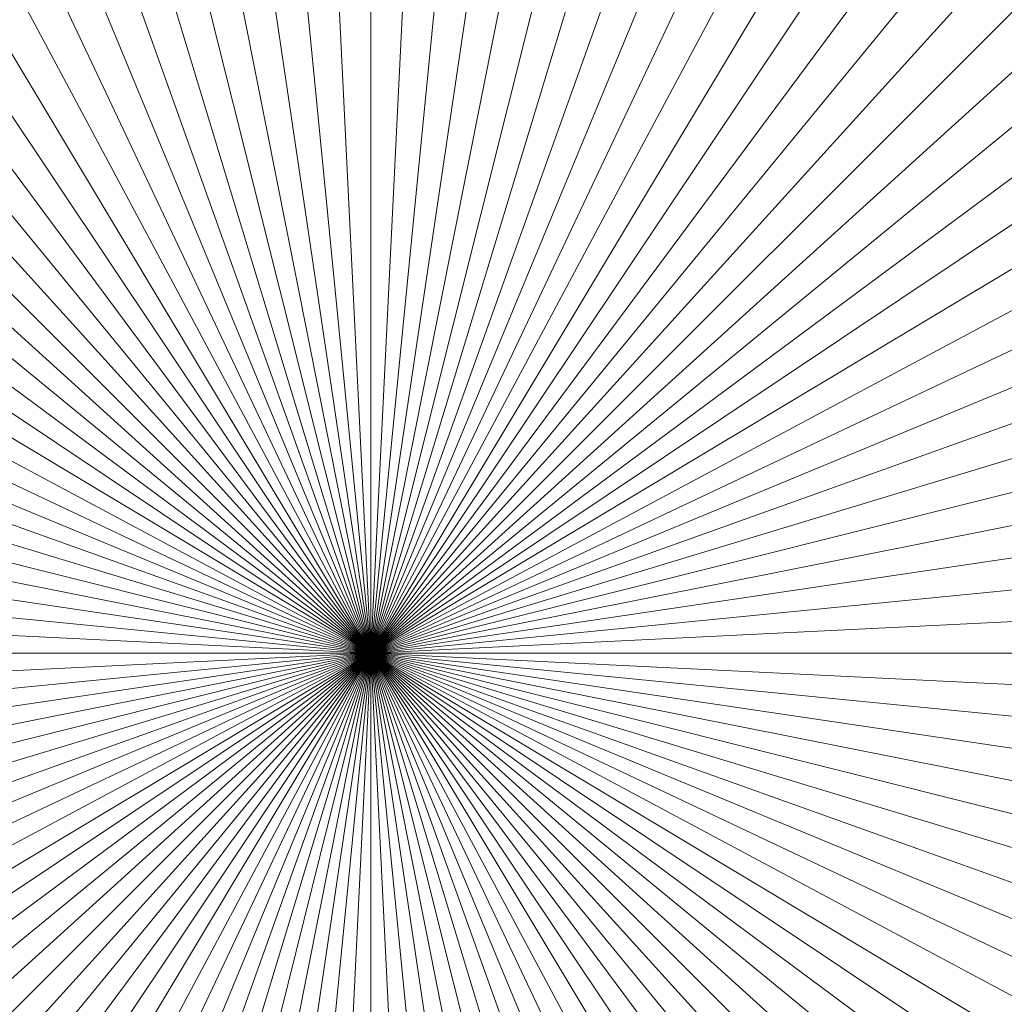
# Model space of a CAD drawing. Header units: millimetres. Extents: x -761 to -349, y 37 to 453.
# Tile 3 of 18: x -557 to -546, y 46 to 56. Entities that reach past the tile are written whole.
import ezdxf

# ---------------------------------------------------------------- set-up
doc = ezdxf.new("R2010")
doc.units = ezdxf.units.MM
doc.header["$LTSCALE"] = 20
doc.layers.add('LUCIDO_1', color=1, linetype='Continuous', lineweight=20, true_color=0xff0000)
doc.layers.add('Quote', color=7, linetype='Continuous', lineweight=9)

# ---------------------------------------------------------------- blocks, each defined once
blk = doc.blocks.new('Group')
at = {"layer": 'LUCIDO_1', "color": 5, "linetype": 'Continuous', "lineweight": 9, "transparency": 33554687}
for points in [[(-554.773, 61.803, -10109.271), (-554.164, 61.878, -10109.271), (-552.939, 49.439, -10109.271)], [(-552.939, 49.439, -10106.271), (-554.164, 61.878, -10106.271), (-554.773, 61.803, -10106.271)], [(-554.164, 61.878, -10109.271), (-553.552, 61.924, -10109.271), (-552.939, 49.439, -10109.271)], [(-552.939, 49.439, -10106.271), (-553.552, 61.924, -10106.271), (-554.164, 61.878, -10106.271)], [(-553.552, 61.924, -10109.271), (-552.939, 61.939, -10109.271), (-552.939, 49.439, -10109.271)], [(-552.939, 49.439, -10106.271), (-552.939, 61.939, -10106.271), (-553.552, 61.924, -10106.271)], [(-552.939, 61.939, -10109.271), (-552.326, 61.924, -10109.271), (-552.939, 49.439, -10109.271)], [(-552.939, 49.439, -10106.271), (-552.326, 61.924, -10106.271), (-552.939, 61.939, -10106.271)], [(-552.326, 61.924, -10109.271), (-551.714, 61.878, -10109.271), (-552.939, 49.439, -10109.271)], [(-552.939, 49.439, -10106.271), (-551.714, 61.878, -10106.271), (-552.326, 61.924, -10106.271)], [(-551.714, 61.878, -10109.271), (-551.105, 61.803, -10109.271), (-552.939, 49.439, -10109.271)], [(-552.939, 49.439, -10106.271), (-551.105, 61.803, -10106.271), (-551.714, 61.878, -10106.271)], [(-555.378, 61.699, -10109.271), (-554.773, 61.803, -10109.271), (-552.939, 49.439, -10109.271)], [(-552.939, 49.439, -10106.271), (-554.773, 61.803, -10106.271), (-555.378, 61.699, -10106.271)], [(-551.105, 61.803, -10109.271), (-550.501, 61.699, -10109.271), (-552.939, 49.439, -10109.271)], [(-552.939, 49.439, -10106.271), (-550.501, 61.699, -10106.271), (-551.105, 61.803, -10106.271)], [(-555.976, 61.564, -10109.271), (-555.378, 61.699, -10109.271), (-552.939, 49.439, -10109.271)], [(-552.939, 49.439, -10106.271), (-555.378, 61.699, -10106.271), (-555.976, 61.564, -10106.271)], [(-550.501, 61.699, -10109.271), (-549.902, 61.564, -10109.271), (-552.939, 49.439, -10109.271)], [(-552.939, 49.439, -10106.271), (-549.902, 61.564, -10106.271), (-550.501, 61.699, -10106.271)], [(-556.568, 61.401, -10109.271), (-555.976, 61.564, -10109.271), (-552.939, 49.439, -10109.271)], [(-552.939, 49.439, -10106.271), (-555.976, 61.564, -10106.271), (-556.568, 61.401, -10106.271)], [(-549.902, 61.564, -10109.271), (-549.311, 61.401, -10109.271), (-552.939, 49.439, -10109.271)], [(-552.939, 49.439, -10106.271), (-549.311, 61.401, -10106.271), (-549.902, 61.564, -10106.271)], [(-557.15, 61.208, -10109.271), (-556.568, 61.401, -10109.271), (-552.939, 49.439, -10109.271)], [(-552.939, 49.439, -10106.271), (-556.568, 61.401, -10106.271), (-557.15, 61.208, -10106.271)], [(-549.311, 61.401, -10109.271), (-548.728, 61.208, -10109.271), (-552.939, 49.439, -10109.271)], [(-552.939, 49.439, -10106.271), (-548.728, 61.208, -10106.271), (-549.311, 61.401, -10106.271)], [(-557.722, 60.987, -10109.271), (-557.15, 61.208, -10109.271), (-552.939, 49.439, -10109.271)], [(-552.939, 49.439, -10106.271), (-557.15, 61.208, -10106.271), (-557.722, 60.987, -10106.271)], [(-548.728, 61.208, -10109.271), (-548.156, 60.987, -10109.271), (-552.939, 49.439, -10109.271)], [(-552.939, 49.439, -10106.271), (-548.156, 60.987, -10106.271), (-548.728, 61.208, -10106.271)], [(-558.283, 60.739, -10109.271), (-557.722, 60.987, -10109.271), (-552.939, 49.439, -10109.271)], [(-552.939, 49.439, -10106.271), (-557.722, 60.987, -10106.271), (-558.283, 60.739, -10106.271)], [(-548.156, 60.987, -10109.271), (-547.595, 60.739, -10109.271), (-552.939, 49.439, -10109.271)], [(-552.939, 49.439, -10106.271), (-547.595, 60.739, -10106.271), (-548.156, 60.987, -10106.271)], [(-558.831, 60.463, -10109.271), (-558.283, 60.739, -10109.271), (-552.939, 49.439, -10109.271)], [(-552.939, 49.439, -10106.271), (-558.283, 60.739, -10106.271), (-558.831, 60.463, -10106.271)], [(-547.595, 60.739, -10109.271), (-547.047, 60.463, -10109.271), (-552.939, 49.439, -10109.271)], [(-552.939, 49.439, -10106.271), (-547.047, 60.463, -10106.271), (-547.595, 60.739, -10106.271)], [(-559.365, 60.161, -10109.271), (-558.831, 60.463, -10109.271), (-552.939, 49.439, -10109.271)], [(-552.939, 49.439, -10106.271), (-558.831, 60.463, -10106.271), (-559.365, 60.161, -10106.271)], [(-547.047, 60.463, -10109.271), (-546.513, 60.161, -10109.271), (-552.939, 49.439, -10109.271)], [(-552.939, 49.439, -10106.271), (-546.513, 60.161, -10106.271), (-547.047, 60.463, -10106.271)], [(-559.884, 59.832, -10109.271), (-559.365, 60.161, -10109.271), (-552.939, 49.439, -10109.271)], [(-552.939, 49.439, -10106.271), (-559.365, 60.161, -10106.271), (-559.884, 59.832, -10106.271)], [(-546.513, 60.161, -10109.271), (-545.995, 59.832, -10109.271), (-552.939, 49.439, -10109.271)], [(-552.939, 49.439, -10106.271), (-545.995, 59.832, -10106.271), (-546.513, 60.161, -10106.271)], [(-560.385, 59.479, -10109.271), (-559.884, 59.832, -10109.271), (-552.939, 49.439, -10109.271)], [(-552.939, 49.439, -10106.271), (-559.884, 59.832, -10106.271), (-560.385, 59.479, -10106.271)], [(-545.995, 59.832, -10109.271), (-545.493, 59.479, -10109.271), (-552.939, 49.439, -10109.271)], [(-552.939, 49.439, -10106.271), (-545.493, 59.479, -10106.271), (-545.995, 59.832, -10106.271)], [(-560.869, 59.101, -10109.271), (-560.385, 59.479, -10109.271), (-552.939, 49.439, -10109.271)], [(-552.939, 49.439, -10106.271), (-560.385, 59.479, -10106.271), (-560.869, 59.101, -10106.271)], [(-545.493, 59.479, -10109.271), (-545.009, 59.101, -10109.271), (-552.939, 49.439, -10109.271)], [(-552.939, 49.439, -10106.271), (-545.009, 59.101, -10106.271), (-545.493, 59.479, -10106.271)], [(-561.333, 58.701, -10109.271), (-560.869, 59.101, -10109.271), (-552.939, 49.439, -10109.271)], [(-552.939, 49.439, -10106.271), (-560.869, 59.101, -10106.271), (-561.333, 58.701, -10106.271)], [(-545.009, 59.101, -10109.271), (-544.545, 58.701, -10109.271), (-552.939, 49.439, -10109.271)], [(-552.939, 49.439, -10106.271), (-544.545, 58.701, -10106.271), (-545.009, 59.101, -10106.271)], [(-561.778, 58.278, -10109.271), (-561.333, 58.701, -10109.271), (-552.939, 49.439, -10109.271)], [(-552.939, 49.439, -10106.271), (-561.333, 58.701, -10106.271), (-561.778, 58.278, -10106.271)], [(-544.545, 58.701, -10109.271), (-544.1, 58.278, -10109.271), (-552.939, 49.439, -10109.271)], [(-552.939, 49.439, -10106.271), (-544.1, 58.278, -10106.271), (-544.545, 58.701, -10106.271)], [(-562.201, 57.833, -10109.271), (-561.778, 58.278, -10109.271), (-552.939, 49.439, -10109.271)], [(-552.939, 49.439, -10106.271), (-561.778, 58.278, -10106.271), (-562.201, 57.833, -10106.271)], [(-544.1, 58.278, -10109.271), (-543.677, 57.833, -10109.271), (-552.939, 49.439, -10109.271)], [(-552.939, 49.439, -10106.271), (-543.677, 57.833, -10106.271), (-544.1, 58.278, -10106.271)], [(-562.601, 57.369, -10109.271), (-562.201, 57.833, -10109.271), (-552.939, 49.439, -10109.271)], [(-552.939, 49.439, -10106.271), (-562.201, 57.833, -10106.271), (-562.601, 57.369, -10106.271)], [(-543.677, 57.833, -10109.271), (-543.277, 57.369, -10109.271), (-552.939, 49.439, -10109.271)], [(-552.939, 49.439, -10106.271), (-543.277, 57.369, -10106.271), (-543.677, 57.833, -10106.271)], [(-562.979, 56.885, -10109.271), (-562.601, 57.369, -10109.271), (-552.939, 49.439, -10109.271)], [(-552.939, 49.439, -10106.271), (-562.601, 57.369, -10106.271), (-562.979, 56.885, -10106.271)], [(-543.277, 57.369, -10109.271), (-542.899, 56.885, -10109.271), (-552.939, 49.439, -10109.271)], [(-552.939, 49.439, -10106.271), (-542.899, 56.885, -10106.271), (-543.277, 57.369, -10106.271)], [(-563.332, 56.384, -10109.271), (-562.979, 56.885, -10109.271), (-552.939, 49.439, -10109.271)], [(-552.939, 49.439, -10106.271), (-562.979, 56.885, -10106.271), (-563.332, 56.384, -10106.271)], [(-542.899, 56.885, -10109.271), (-542.546, 56.384, -10109.271), (-552.939, 49.439, -10109.271)], [(-552.939, 49.439, -10106.271), (-542.546, 56.384, -10106.271), (-542.899, 56.885, -10106.271)], [(-563.661, 55.865, -10109.271), (-563.332, 56.384, -10109.271), (-552.939, 49.439, -10109.271)], [(-552.939, 49.439, -10106.271), (-563.332, 56.384, -10106.271), (-563.661, 55.865, -10106.271)], [(-542.546, 56.384, -10109.271), (-542.218, 55.865, -10109.271), (-552.939, 49.439, -10109.271)], [(-552.939, 49.439, -10106.271), (-542.218, 55.865, -10106.271), (-542.546, 56.384, -10106.271)], [(-563.963, 55.331, -10109.271), (-563.661, 55.865, -10109.271), (-552.939, 49.439, -10109.271)], [(-552.939, 49.439, -10106.271), (-563.661, 55.865, -10106.271), (-563.963, 55.331, -10106.271)], [(-542.218, 55.865, -10109.271), (-541.915, 55.331, -10109.271), (-552.939, 49.439, -10109.271)], [(-552.939, 49.439, -10106.271), (-541.915, 55.331, -10106.271), (-542.218, 55.865, -10106.271)], [(-564.239, 54.783, -10109.271), (-563.963, 55.331, -10109.271), (-552.939, 49.439, -10109.271)], [(-552.939, 49.439, -10106.271), (-563.963, 55.331, -10106.271), (-564.239, 54.783, -10106.271)], [(-541.915, 55.331, -10109.271), (-541.64, 54.783, -10109.271), (-552.939, 49.439, -10109.271)], [(-552.939, 49.439, -10106.271), (-541.64, 54.783, -10106.271), (-541.915, 55.331, -10106.271)], [(-564.487, 54.222, -10109.271), (-564.239, 54.783, -10109.271), (-552.939, 49.439, -10109.271)], [(-552.939, 49.439, -10106.271), (-564.239, 54.783, -10106.271), (-564.487, 54.222, -10106.271)], [(-541.64, 54.783, -10109.271), (-541.391, 54.222, -10109.271), (-552.939, 49.439, -10109.271)], [(-552.939, 49.439, -10106.271), (-541.391, 54.222, -10106.271), (-541.64, 54.783, -10106.271)], [(-564.708, 53.65, -10109.271), (-564.487, 54.222, -10109.271), (-552.939, 49.439, -10109.271)], [(-552.939, 49.439, -10106.271), (-564.487, 54.222, -10106.271), (-564.708, 53.65, -10106.271)], [(-541.391, 54.222, -10109.271), (-541.17, 53.65, -10109.271), (-552.939, 49.439, -10109.271)], [(-552.939, 49.439, -10106.271), (-541.17, 53.65, -10106.271), (-541.391, 54.222, -10106.271)], [(-564.901, 53.068, -10109.271), (-564.708, 53.65, -10109.271), (-552.939, 49.439, -10109.271)], [(-552.939, 49.439, -10106.271), (-564.708, 53.65, -10106.271), (-564.901, 53.068, -10106.271)], [(-541.17, 53.65, -10109.271), (-540.978, 53.068, -10109.271), (-552.939, 49.439, -10109.271)], [(-552.939, 49.439, -10106.271), (-540.978, 53.068, -10106.271), (-541.17, 53.65, -10106.271)], [(-565.064, 52.476, -10109.271), (-564.901, 53.068, -10109.271), (-552.939, 49.439, -10109.271)], [(-552.939, 49.439, -10106.271), (-564.901, 53.068, -10106.271), (-565.064, 52.476, -10106.271)], [(-540.978, 53.068, -10109.271), (-540.814, 52.476, -10109.271), (-552.939, 49.439, -10109.271)], [(-552.939, 49.439, -10106.271), (-540.814, 52.476, -10106.271), (-540.978, 53.068, -10106.271)], [(-565.199, 51.878, -10109.271), (-565.064, 52.476, -10109.271), (-552.939, 49.439, -10109.271)], [(-552.939, 49.439, -10106.271), (-565.064, 52.476, -10106.271), (-565.199, 51.878, -10106.271)], [(-540.814, 52.476, -10109.271), (-540.68, 51.878, -10109.271), (-552.939, 49.439, -10109.271)], [(-552.939, 49.439, -10106.271), (-540.68, 51.878, -10106.271), (-540.814, 52.476, -10106.271)], [(-565.303, 51.273, -10109.271), (-565.199, 51.878, -10109.271), (-552.939, 49.439, -10109.271)], [(-552.939, 49.439, -10106.271), (-565.199, 51.878, -10106.271), (-565.303, 51.273, -10106.271)], [(-540.68, 51.878, -10109.271), (-540.575, 51.273, -10109.271), (-552.939, 49.439, -10109.271)], [(-552.939, 49.439, -10106.271), (-540.575, 51.273, -10106.271), (-540.68, 51.878, -10106.271)], [(-565.378, 50.664, -10109.271), (-565.303, 51.273, -10109.271), (-552.939, 49.439, -10109.271)], [(-552.939, 49.439, -10106.271), (-565.303, 51.273, -10106.271), (-565.378, 50.664, -10106.271)], [(-540.575, 51.273, -10109.271), (-540.5, 50.664, -10109.271), (-552.939, 49.439, -10109.271)], [(-552.939, 49.439, -10106.271), (-540.5, 50.664, -10106.271), (-540.575, 51.273, -10106.271)], [(-565.424, 50.052, -10109.271), (-565.378, 50.664, -10109.271), (-552.939, 49.439, -10109.271)], [(-552.939, 49.439, -10106.271), (-565.378, 50.664, -10106.271), (-565.424, 50.052, -10106.271)], [(-540.5, 50.664, -10109.271), (-540.454, 50.052, -10109.271), (-552.939, 49.439, -10109.271)], [(-552.939, 49.439, -10106.271), (-540.454, 50.052, -10106.271), (-540.5, 50.664, -10106.271)], [(-565.439, 49.439, -10109.271), (-565.424, 50.052, -10109.271), (-552.939, 49.439, -10109.271)], [(-552.939, 49.439, -10106.271), (-565.424, 50.052, -10106.271), (-565.439, 49.439, -10106.271)], [(-540.454, 50.052, -10109.271), (-540.439, 49.439, -10109.271), (-552.939, 49.439, -10109.271)], [(-552.939, 49.439, -10106.271), (-540.439, 49.439, -10106.271), (-540.454, 50.052, -10106.271)], [(-565.424, 48.826, -10109.271), (-565.439, 49.439, -10109.271), (-552.939, 49.439, -10109.271)], [(-552.939, 49.439, -10106.271), (-565.439, 49.439, -10106.271), (-565.424, 48.826, -10106.271)], [(-565.378, 48.214, -10109.271), (-565.424, 48.826, -10109.271), (-552.939, 49.439, -10109.271)], [(-552.939, 49.439, -10106.271), (-565.424, 48.826, -10106.271), (-565.378, 48.214, -10106.271)], [(-565.303, 47.605, -10109.271), (-565.378, 48.214, -10109.271), (-552.939, 49.439, -10109.271)], [(-552.939, 49.439, -10106.271), (-565.378, 48.214, -10106.271), (-565.303, 47.605, -10106.271)], [(-565.199, 47.001, -10109.271), (-565.303, 47.605, -10109.271), (-552.939, 49.439, -10109.271)], [(-552.939, 49.439, -10106.271), (-565.303, 47.605, -10106.271), (-565.199, 47.001, -10106.271)], [(-565.064, 46.402, -10109.271), (-565.199, 47.001, -10109.271), (-552.939, 49.439, -10109.271)], [(-552.939, 49.439, -10106.271), (-565.199, 47.001, -10106.271), (-565.064, 46.402, -10106.271)], [(-564.901, 45.811, -10109.271), (-565.064, 46.402, -10109.271), (-552.939, 49.439, -10109.271)], [(-552.939, 49.439, -10106.271), (-565.064, 46.402, -10106.271), (-564.901, 45.811, -10106.271)], [(-564.708, 45.228, -10109.271), (-564.901, 45.811, -10109.271), (-552.939, 49.439, -10109.271)], [(-552.939, 49.439, -10106.271), (-564.901, 45.811, -10106.271), (-564.708, 45.228, -10106.271)], [(-564.487, 44.656, -10109.271), (-564.708, 45.228, -10109.271), (-552.939, 49.439, -10109.271)], [(-552.939, 49.439, -10106.271), (-564.708, 45.228, -10106.271), (-564.487, 44.656, -10106.271)], [(-564.239, 44.095, -10109.271), (-564.487, 44.656, -10109.271), (-552.939, 49.439, -10109.271)], [(-552.939, 49.439, -10106.271), (-564.487, 44.656, -10106.271), (-564.239, 44.095, -10106.271)], [(-563.963, 43.547, -10109.271), (-564.239, 44.095, -10109.271), (-552.939, 49.439, -10109.271)], [(-552.939, 49.439, -10106.271), (-564.239, 44.095, -10106.271), (-563.963, 43.547, -10106.271)], [(-563.661, 43.013, -10109.271), (-563.963, 43.547, -10109.271), (-552.939, 49.439, -10109.271)], [(-552.939, 49.439, -10106.271), (-563.963, 43.547, -10106.271), (-563.661, 43.013, -10106.271)], [(-563.332, 42.495, -10109.271), (-563.661, 43.013, -10109.271), (-552.939, 49.439, -10109.271)], [(-552.939, 49.439, -10106.271), (-563.661, 43.013, -10106.271), (-563.332, 42.495, -10106.271)], [(-562.979, 41.993, -10109.271), (-563.332, 42.495, -10109.271), (-552.939, 49.439, -10109.271)], [(-552.939, 49.439, -10106.271), (-563.332, 42.495, -10106.271), (-562.979, 41.993, -10106.271)], [(-562.601, 41.509, -10109.271), (-562.979, 41.993, -10109.271), (-552.939, 49.439, -10109.271)], [(-552.939, 49.439, -10106.271), (-562.979, 41.993, -10106.271), (-562.601, 41.509, -10106.271)], [(-562.201, 41.045, -10109.271), (-562.601, 41.509, -10109.271), (-552.939, 49.439, -10109.271)], [(-552.939, 49.439, -10106.271), (-562.601, 41.509, -10106.271), (-562.201, 41.045, -10106.271)], [(-561.778, 40.6, -10109.271), (-562.201, 41.045, -10109.271), (-552.939, 49.439, -10109.271)], [(-552.939, 49.439, -10106.271), (-562.201, 41.045, -10106.271), (-561.778, 40.6, -10106.271)], [(-561.333, 40.177, -10109.271), (-561.778, 40.6, -10109.271), (-552.939, 49.439, -10109.271)], [(-552.939, 49.439, -10106.271), (-561.778, 40.6, -10106.271), (-561.333, 40.177, -10106.271)], [(-560.869, 39.777, -10109.271), (-561.333, 40.177, -10109.271), (-552.939, 49.439, -10109.271)], [(-552.939, 49.439, -10106.271), (-561.333, 40.177, -10106.271), (-560.869, 39.777, -10106.271)], [(-560.385, 39.399, -10109.271), (-560.869, 39.777, -10109.271), (-552.939, 49.439, -10109.271)], [(-552.939, 49.439, -10106.271), (-560.869, 39.777, -10106.271), (-560.385, 39.399, -10106.271)], [(-559.884, 39.046, -10109.271), (-560.385, 39.399, -10109.271), (-552.939, 49.439, -10109.271)], [(-552.939, 49.439, -10106.271), (-560.385, 39.399, -10106.271), (-559.884, 39.046, -10106.271)], [(-559.365, 38.718, -10109.271), (-559.884, 39.046, -10109.271), (-552.939, 49.439, -10109.271)], [(-552.939, 49.439, -10106.271), (-559.884, 39.046, -10106.271), (-559.365, 38.718, -10106.271)], [(-558.831, 38.415, -10109.271), (-559.365, 38.718, -10109.271), (-552.939, 49.439, -10109.271)], [(-552.939, 49.439, -10106.271), (-559.365, 38.718, -10106.271), (-558.831, 38.415, -10106.271)], [(-558.283, 38.14, -10109.271), (-558.831, 38.415, -10109.271), (-552.939, 49.439, -10109.271)], [(-552.939, 49.439, -10106.271), (-558.831, 38.415, -10106.271), (-558.283, 38.14, -10106.271)], [(-557.722, 37.891, -10109.271), (-558.283, 38.14, -10109.271), (-552.939, 49.439, -10109.271)], [(-552.939, 49.439, -10106.271), (-558.283, 38.14, -10106.271), (-557.722, 37.891, -10106.271)], [(-557.15, 37.67, -10109.271), (-557.722, 37.891, -10109.271), (-552.939, 49.439, -10109.271)], [(-552.939, 49.439, -10106.271), (-557.722, 37.891, -10106.271), (-557.15, 37.67, -10106.271)], [(-556.568, 37.478, -10109.271), (-557.15, 37.67, -10109.271), (-552.939, 49.439, -10109.271)], [(-552.939, 49.439, -10106.271), (-557.15, 37.67, -10106.271), (-556.568, 37.478, -10106.271)], [(-555.976, 37.314, -10109.271), (-556.568, 37.478, -10109.271), (-552.939, 49.439, -10109.271)], [(-552.939, 49.439, -10106.271), (-556.568, 37.478, -10106.271), (-555.976, 37.314, -10106.271)], [(-555.378, 37.18, -10109.271), (-555.976, 37.314, -10109.271), (-552.939, 49.439, -10109.271)], [(-552.939, 49.439, -10106.271), (-555.976, 37.314, -10106.271), (-555.378, 37.18, -10106.271)], [(-554.773, 37.075, -10109.271), (-555.378, 37.18, -10109.271), (-552.939, 49.439, -10109.271)], [(-552.939, 49.439, -10106.271), (-555.378, 37.18, -10106.271), (-554.773, 37.075, -10106.271)], [(-554.164, 37, -10109.271), (-554.773, 37.075, -10109.271), (-552.939, 49.439, -10109.271)], [(-552.939, 49.439, -10106.271), (-554.773, 37.075, -10106.271), (-554.164, 37, -10106.271)], [(-553.552, 36.954, -10109.271), (-554.164, 37, -10109.271), (-552.939, 49.439, -10109.271)], [(-552.939, 49.439, -10106.271), (-554.164, 37, -10106.271), (-553.552, 36.954, -10106.271)], [(-552.939, 36.939, -10109.271), (-553.552, 36.954, -10109.271), (-552.939, 49.439, -10109.271)], [(-552.939, 49.439, -10106.271), (-553.552, 36.954, -10106.271), (-552.939, 36.939, -10106.271)], [(-552.939, 49.439, -10109.271), (-552.939, 49.439, -10106.271), (-552.939, 49.439, -10106.271)], [(-552.939, 49.439, -10109.271), (-552.939, 49.439, -10109.271), (-552.939, 49.439, -10106.271)], [(-552.939, 49.439, -10109.271), (-552.939, 49.439, -10106.271), (-552.939, 49.439, -10106.271)], [(-552.939, 49.439, -10109.271), (-552.939, 49.439, -10109.271), (-552.939, 49.439, -10106.271)], [(-552.939, 49.439, -10109.271), (-552.939, 49.439, -10106.271), (-552.939, 49.439, -10106.271)], [(-552.939, 49.439, -10109.271), (-552.939, 49.439, -10109.271), (-552.939, 49.439, -10106.271)], [(-552.939, 49.439, -10109.271), (-552.939, 49.439, -10106.271), (-552.939, 49.439, -10106.271)], [(-552.939, 49.439, -10109.271), (-552.939, 49.439, -10109.271), (-552.939, 49.439, -10106.271)], [(-552.939, 49.439, -10109.271), (-552.939, 49.439, -10106.271), (-552.939, 49.439, -10106.271)], [(-552.939, 49.439, -10109.271), (-552.939, 49.439, -10109.271), (-552.939, 49.439, -10106.271)], [(-552.939, 49.439, -10109.271), (-552.939, 49.439, -10106.271), (-552.939, 49.439, -10106.271)], [(-552.939, 49.439, -10109.271), (-552.939, 49.439, -10109.271), (-552.939, 49.439, -10106.271)], [(-552.939, 49.439, -10109.271), (-552.939, 49.439, -10106.271), (-552.939, 49.439, -10106.271)], [(-552.939, 49.439, -10109.271), (-552.939, 49.439, -10109.271), (-552.939, 49.439, -10106.271)], [(-552.939, 49.439, -10109.271), (-552.939, 49.439, -10106.271), (-552.939, 49.439, -10106.271)], [(-552.939, 49.439, -10109.271), (-552.939, 49.439, -10109.271), (-552.939, 49.439, -10106.271)], [(-552.939, 49.439, -10109.271), (-552.939, 49.439, -10106.271), (-552.939, 49.439, -10106.271)], [(-552.939, 49.439, -10109.271), (-552.939, 49.439, -10109.271), (-552.939, 49.439, -10106.271)], [(-552.939, 49.439, -10109.271), (-552.939, 49.439, -10106.271), (-552.939, 49.439, -10106.271)], [(-552.939, 49.439, -10109.271), (-552.939, 49.439, -10109.271), (-552.939, 49.439, -10106.271)], [(-552.939, 49.439, -10109.271), (-552.939, 49.439, -10106.271), (-552.939, 49.439, -10106.271)], [(-552.939, 49.439, -10109.271), (-552.939, 49.439, -10109.271), (-552.939, 49.439, -10106.271)], [(-552.939, 49.439, -10109.271), (-552.939, 49.439, -10106.271), (-552.939, 49.439, -10106.271)], [(-552.939, 49.439, -10109.271), (-552.939, 49.439, -10109.271), (-552.939, 49.439, -10106.271)], [(-552.939, 49.439, -10109.271), (-552.939, 49.439, -10106.271), (-552.939, 49.439, -10106.271)], [(-552.939, 49.439, -10109.271), (-552.939, 49.439, -10109.271), (-552.939, 49.439, -10106.271)], [(-552.939, 49.439, -10109.271), (-552.939, 49.439, -10106.271), (-552.939, 49.439, -10106.271)], [(-552.939, 49.439, -10109.271), (-552.939, 49.439, -10109.271), (-552.939, 49.439, -10106.271)], [(-552.939, 49.439, -10109.271), (-552.939, 49.439, -10106.271), (-552.939, 49.439, -10106.271)], [(-552.939, 49.439, -10109.271), (-552.939, 49.439, -10109.271), (-552.939, 49.439, -10106.271)], [(-552.939, 49.439, -10109.271), (-552.939, 49.439, -10106.271), (-552.939, 49.439, -10106.271)], [(-552.939, 49.439, -10109.271), (-552.939, 49.439, -10109.271), (-552.939, 49.439, -10106.271)], [(-552.939, 49.439, -10109.271), (-552.939, 49.439, -10106.271), (-552.939, 49.439, -10106.271)], [(-552.939, 49.439, -10109.271), (-552.939, 49.439, -10109.271), (-552.939, 49.439, -10106.271)], [(-552.939, 49.439, -10109.271), (-552.939, 49.439, -10106.271), (-552.939, 49.439, -10106.271)], [(-552.939, 49.439, -10109.271), (-552.939, 49.439, -10109.271), (-552.939, 49.439, -10106.271)], [(-552.939, 49.439, -10109.271), (-552.939, 49.439, -10106.271), (-552.939, 49.439, -10106.271)], [(-552.939, 49.439, -10109.271), (-552.939, 49.439, -10109.271), (-552.939, 49.439, -10106.271)], [(-552.939, 49.439, -10109.271), (-552.939, 49.439, -10106.271), (-552.939, 49.439, -10106.271)], [(-552.939, 49.439, -10109.271), (-552.939, 49.439, -10109.271), (-552.939, 49.439, -10106.271)], [(-552.939, 49.439, -10109.271), (-552.939, 49.439, -10106.271), (-552.939, 49.439, -10106.271)], [(-552.939, 49.439, -10109.271), (-552.939, 49.439, -10109.271), (-552.939, 49.439, -10106.271)], [(-552.939, 49.439, -10109.271), (-552.939, 49.439, -10106.271), (-552.939, 49.439, -10106.271)], [(-552.939, 49.439, -10109.271), (-552.939, 49.439, -10109.271), (-552.939, 49.439, -10106.271)], [(-552.939, 49.439, -10109.271), (-552.939, 49.439, -10106.271), (-552.939, 49.439, -10106.271)], [(-552.939, 49.439, -10109.271), (-552.939, 49.439, -10109.271), (-552.939, 49.439, -10106.271)], [(-552.939, 49.439, -10109.271), (-552.939, 49.439, -10106.271), (-552.939, 49.439, -10106.271)], [(-552.939, 49.439, -10109.271), (-552.939, 49.439, -10109.271), (-552.939, 49.439, -10106.271)], [(-552.939, 49.439, -10109.271), (-552.939, 49.439, -10106.271), (-552.939, 49.439, -10106.271)], [(-552.939, 49.439, -10109.271), (-552.939, 49.439, -10109.271), (-552.939, 49.439, -10106.271)], [(-552.939, 49.439, -10109.271), (-552.939, 49.439, -10106.271), (-552.939, 49.439, -10106.271)], [(-552.939, 49.439, -10109.271), (-552.939, 49.439, -10109.271), (-552.939, 49.439, -10106.271)], [(-552.939, 49.439, -10109.271), (-552.939, 49.439, -10106.271), (-552.939, 49.439, -10106.271)], [(-552.939, 49.439, -10109.271), (-552.939, 49.439, -10109.271), (-552.939, 49.439, -10106.271)], [(-552.939, 49.439, -10109.271), (-552.939, 49.439, -10106.271), (-552.939, 49.439, -10106.271)], [(-552.939, 49.439, -10109.271), (-552.939, 49.439, -10109.271), (-552.939, 49.439, -10106.271)], [(-552.939, 49.439, -10109.271), (-552.939, 49.439, -10106.271), (-552.939, 49.439, -10106.271)], [(-552.939, 49.439, -10109.271), (-552.939, 49.439, -10109.271), (-552.939, 49.439, -10106.271)], [(-552.939, 49.439, -10109.271), (-552.939, 49.439, -10106.271), (-552.939, 49.439, -10106.271)], [(-552.939, 49.439, -10109.271), (-552.939, 49.439, -10109.271), (-552.939, 49.439, -10106.271)], [(-552.939, 49.439, -10109.271), (-552.939, 49.439, -10106.271), (-552.939, 49.439, -10106.271)], [(-552.939, 49.439, -10109.271), (-552.939, 49.439, -10109.271), (-552.939, 49.439, -10106.271)], [(-552.939, 49.439, -10109.271), (-552.939, 49.439, -10106.271), (-552.939, 49.439, -10106.271)], [(-552.939, 49.439, -10109.271), (-552.939, 49.439, -10109.271), (-552.939, 49.439, -10106.271)], [(-552.939, 49.439, -10109.271), (-552.939, 49.439, -10106.271), (-552.939, 49.439, -10106.271)], [(-552.939, 49.439, -10109.271), (-552.939, 49.439, -10109.271), (-552.939, 49.439, -10106.271)], [(-552.939, 49.439, -10109.271), (-552.939, 49.439, -10106.271), (-552.939, 49.439, -10106.271)], [(-552.939, 49.439, -10109.271), (-552.939, 49.439, -10109.271), (-552.939, 49.439, -10106.271)], [(-552.939, 49.439, -10109.271), (-552.939, 49.439, -10106.271), (-552.939, 49.439, -10106.271)], [(-552.939, 49.439, -10109.271), (-552.939, 49.439, -10109.271), (-552.939, 49.439, -10106.271)], [(-552.939, 49.439, -10109.271), (-552.939, 49.439, -10106.271), (-552.939, 49.439, -10106.271)], [(-552.939, 49.439, -10109.271), (-552.939, 49.439, -10109.271), (-552.939, 49.439, -10106.271)], [(-552.939, 49.439, -10109.271), (-552.939, 49.439, -10106.271), (-552.939, 49.439, -10106.271)], [(-552.939, 49.439, -10109.271), (-552.939, 49.439, -10109.271), (-552.939, 49.439, -10106.271)], [(-552.939, 49.439, -10109.271), (-552.939, 49.439, -10106.271), (-552.939, 49.439, -10106.271)], [(-552.939, 49.439, -10109.271), (-552.939, 49.439, -10109.271), (-552.939, 49.439, -10106.271)], [(-552.939, 49.439, -10109.271), (-552.939, 49.439, -10106.271), (-552.939, 49.439, -10106.271)], [(-552.939, 49.439, -10109.271), (-552.939, 49.439, -10109.271), (-552.939, 49.439, -10106.271)], [(-552.939, 49.439, -10109.271), (-552.939, 49.439, -10106.271), (-552.939, 49.439, -10106.271)], [(-552.939, 49.439, -10109.271), (-552.939, 49.439, -10109.271), (-552.939, 49.439, -10106.271)], [(-552.939, 49.439, -10109.271), (-552.939, 49.439, -10106.271), (-552.939, 49.439, -10106.271)], [(-552.939, 49.439, -10109.271), (-552.939, 49.439, -10109.271), (-552.939, 49.439, -10106.271)], [(-552.939, 49.439, -10109.271), (-552.939, 49.439, -10106.271), (-552.939, 49.439, -10106.271)], [(-552.939, 49.439, -10109.271), (-552.939, 49.439, -10109.271), (-552.939, 49.439, -10106.271)], [(-552.939, 49.439, -10109.271), (-552.939, 49.439, -10106.271), (-552.939, 49.439, -10106.271)], [(-552.939, 49.439, -10109.271), (-552.939, 49.439, -10109.271), (-552.939, 49.439, -10106.271)], [(-552.939, 49.439, -10109.271), (-552.939, 49.439, -10106.271), (-552.939, 49.439, -10106.271)], [(-552.939, 49.439, -10109.271), (-552.939, 49.439, -10109.271), (-552.939, 49.439, -10106.271)], [(-552.939, 49.439, -10109.271), (-552.939, 49.439, -10106.271), (-552.939, 49.439, -10106.271)], [(-552.939, 49.439, -10109.271), (-552.939, 49.439, -10109.271), (-552.939, 49.439, -10106.271)], [(-552.939, 49.439, -10109.271), (-552.939, 49.439, -10106.271), (-552.939, 49.439, -10106.271)], [(-552.939, 49.439, -10109.271), (-552.939, 49.439, -10109.271), (-552.939, 49.439, -10106.271)], [(-552.939, 49.439, -10109.271), (-552.939, 49.439, -10106.271), (-552.939, 49.439, -10106.271)], [(-552.939, 49.439, -10109.271), (-552.939, 49.439, -10109.271), (-552.939, 49.439, -10106.271)], [(-552.939, 49.439, -10109.271), (-552.939, 49.439, -10106.271), (-552.939, 49.439, -10106.271)], [(-552.939, 49.439, -10109.271), (-552.939, 49.439, -10109.271), (-552.939, 49.439, -10106.271)], [(-552.939, 49.439, -10109.271), (-552.939, 49.439, -10106.271), (-552.939, 49.439, -10106.271)], [(-552.939, 49.439, -10109.271), (-552.939, 49.439, -10109.271), (-552.939, 49.439, -10106.271)], [(-552.939, 49.439, -10109.271), (-552.939, 49.439, -10106.271), (-552.939, 49.439, -10106.271)], [(-552.939, 49.439, -10109.271), (-552.939, 49.439, -10109.271), (-552.939, 49.439, -10106.271)], [(-552.939, 49.439, -10109.271), (-552.939, 49.439, -10106.271), (-552.939, 49.439, -10106.271)], [(-552.939, 49.439, -10109.271), (-552.939, 49.439, -10109.271), (-552.939, 49.439, -10106.271)], [(-552.939, 49.439, -10109.271), (-552.939, 49.439, -10106.271), (-552.939, 49.439, -10106.271)], [(-552.939, 49.439, -10109.271), (-552.939, 49.439, -10109.271), (-552.939, 49.439, -10106.271)], [(-552.939, 49.439, -10109.271), (-552.939, 49.439, -10106.271), (-552.939, 49.439, -10106.271)], [(-552.939, 49.439, -10109.271), (-552.939, 49.439, -10109.271), (-552.939, 49.439, -10106.271)], [(-552.939, 49.439, -10109.271), (-552.939, 49.439, -10106.271), (-552.939, 49.439, -10106.271)], [(-552.939, 49.439, -10109.271), (-552.939, 49.439, -10109.271), (-552.939, 49.439, -10106.271)], [(-552.939, 49.439, -10109.271), (-552.939, 49.439, -10106.271), (-552.939, 49.439, -10106.271)], [(-552.939, 49.439, -10109.271), (-552.939, 49.439, -10109.271), (-552.939, 49.439, -10106.271)], [(-552.939, 49.439, -10109.271), (-552.939, 49.439, -10106.271), (-552.939, 49.439, -10106.271)], [(-552.939, 49.439, -10109.271), (-552.939, 49.439, -10109.271), (-552.939, 49.439, -10106.271)], [(-552.939, 49.439, -10109.271), (-552.939, 49.439, -10106.271), (-552.939, 49.439, -10106.271)], [(-552.939, 49.439, -10109.271), (-552.939, 49.439, -10109.271), (-552.939, 49.439, -10106.271)], [(-552.939, 49.439, -10109.271), (-552.939, 49.439, -10106.271), (-552.939, 49.439, -10106.271)], [(-552.939, 49.439, -10109.271), (-552.939, 49.439, -10109.271), (-552.939, 49.439, -10106.271)], [(-552.939, 49.439, -10109.271), (-552.939, 49.439, -10106.271), (-552.939, 49.439, -10106.271)], [(-552.939, 49.439, -10109.271), (-552.939, 49.439, -10109.271), (-552.939, 49.439, -10106.271)], [(-552.939, 49.439, -10109.271), (-552.939, 49.439, -10106.271), (-552.939, 49.439, -10106.271)], [(-552.939, 49.439, -10109.271), (-552.939, 49.439, -10109.271), (-552.939, 49.439, -10106.271)], [(-552.939, 49.439, -10109.271), (-552.939, 49.439, -10106.271), (-552.939, 49.439, -10106.271)], [(-552.939, 49.439, -10109.271), (-552.939, 49.439, -10109.271), (-552.939, 49.439, -10106.271)], [(-552.939, 49.439, -10109.271), (-552.939, 49.439, -10106.271), (-552.939, 49.439, -10106.271)], [(-552.939, 49.439, -10109.271), (-552.939, 49.439, -10109.271), (-552.939, 49.439, -10106.271)], [(-552.939, 49.439, -10109.271), (-552.939, 49.439, -10106.271), (-552.939, 49.439, -10106.271)], [(-552.939, 49.439, -10109.271), (-552.939, 49.439, -10109.271), (-552.939, 49.439, -10106.271)], [(-552.939, 49.439, -10109.271), (-552.939, 49.439, -10106.271), (-552.939, 49.439, -10106.271)], [(-552.939, 49.439, -10109.271), (-552.939, 49.439, -10109.271), (-552.939, 49.439, -10106.271)], [(-552.939, 49.439, -10109.271), (-552.939, 49.439, -10106.271), (-552.939, 49.439, -10106.271)], [(-552.939, 49.439, -10109.271), (-552.939, 49.439, -10109.271), (-552.939, 49.439, -10106.271)], [(-552.939, 49.439, -10109.271), (-552.939, 49.439, -10106.271), (-552.939, 49.439, -10106.271)], [(-552.939, 49.439, -10109.271), (-552.939, 49.439, -10109.271), (-552.939, 49.439, -10106.271)], [(-552.939, 49.439, -10109.271), (-552.939, 49.439, -10106.271), (-552.939, 49.439, -10106.271)], [(-552.939, 49.439, -10109.271), (-552.939, 49.439, -10109.271), (-552.939, 49.439, -10106.271)], [(-552.939, 49.439, -10109.271), (-552.939, 49.439, -10106.271), (-552.939, 49.439, -10106.271)], [(-552.939, 49.439, -10109.271), (-552.939, 49.439, -10109.271), (-552.939, 49.439, -10106.271)], [(-552.939, 49.439, -10109.271), (-552.939, 49.439, -10106.271), (-552.939, 49.439, -10106.271)], [(-552.939, 49.439, -10109.271), (-552.939, 49.439, -10109.271), (-552.939, 49.439, -10106.271)], [(-552.939, 49.439, -10109.271), (-552.939, 49.439, -10106.271), (-552.939, 49.439, -10106.271)], [(-552.939, 49.439, -10109.271), (-552.939, 49.439, -10109.271), (-552.939, 49.439, -10106.271)], [(-552.939, 49.439, -10109.271), (-552.939, 49.439, -10106.271), (-552.939, 49.439, -10106.271)], [(-552.939, 49.439, -10109.271), (-552.939, 49.439, -10109.271), (-552.939, 49.439, -10106.271)], [(-552.939, 49.439, -10109.271), (-552.939, 49.439, -10106.271), (-552.939, 49.439, -10106.271)], [(-552.939, 49.439, -10109.271), (-552.939, 49.439, -10109.271), (-552.939, 49.439, -10106.271)], [(-552.939, 49.439, -10109.271), (-552.939, 49.439, -10106.271), (-552.939, 49.439, -10106.271)], [(-552.939, 49.439, -10109.271), (-552.939, 49.439, -10109.271), (-552.939, 49.439, -10106.271)], [(-552.939, 49.439, -10109.271), (-552.939, 49.439, -10106.271), (-552.939, 49.439, -10106.271)], [(-552.939, 49.439, -10109.271), (-552.939, 49.439, -10109.271), (-552.939, 49.439, -10106.271)], [(-552.939, 49.439, -10109.271), (-552.939, 49.439, -10106.271), (-552.939, 49.439, -10106.271)], [(-552.939, 49.439, -10109.271), (-552.939, 49.439, -10109.271), (-552.939, 49.439, -10106.271)], [(-552.939, 49.439, -10109.271), (-552.939, 49.439, -10106.271), (-552.939, 49.439, -10106.271)], [(-552.939, 49.439, -10109.271), (-552.939, 49.439, -10109.271), (-552.939, 49.439, -10106.271)], [(-552.939, 49.439, -10109.271), (-552.939, 49.439, -10106.271), (-552.939, 49.439, -10106.271)], [(-552.939, 49.439, -10109.271), (-552.939, 49.439, -10109.271), (-552.939, 49.439, -10106.271)], [(-552.939, 49.439, -10109.271), (-552.939, 49.439, -10106.271), (-552.939, 49.439, -10106.271)], [(-552.939, 49.439, -10109.271), (-552.939, 49.439, -10109.271), (-552.939, 49.439, -10106.271)], [(-552.939, 49.439, -10109.271), (-552.939, 49.439, -10106.271), (-552.939, 49.439, -10106.271)], [(-552.939, 49.439, -10109.271), (-552.939, 49.439, -10109.271), (-552.939, 49.439, -10106.271)], [(-552.939, 49.439, -10109.271), (-552.939, 49.439, -10106.271), (-552.939, 49.439, -10106.271)], [(-552.939, 49.439, -10109.271), (-552.939, 49.439, -10109.271), (-552.939, 49.439, -10106.271)], [(-552.939, 49.439, -10109.271), (-552.939, 49.439, -10106.271), (-552.939, 49.439, -10106.271)], [(-552.939, 49.439, -10109.271), (-552.939, 49.439, -10109.271), (-552.939, 49.439, -10106.271)], [(-552.939, 49.439, -10109.271), (-552.939, 49.439, -10106.271), (-552.939, 49.439, -10106.271)], [(-552.939, 49.439, -10109.271), (-552.939, 49.439, -10109.271), (-552.939, 49.439, -10106.271)], [(-552.939, 49.439, -10109.271), (-552.939, 49.439, -10106.271), (-552.939, 49.439, -10106.271)], [(-552.939, 49.439, -10109.271), (-552.939, 49.439, -10109.271), (-552.939, 49.439, -10106.271)], [(-552.939, 49.439, -10109.271), (-552.939, 49.439, -10106.271), (-552.939, 49.439, -10106.271)], [(-552.939, 49.439, -10109.271), (-552.939, 49.439, -10109.271), (-552.939, 49.439, -10106.271)], [(-552.939, 49.439, -10109.271), (-552.939, 49.439, -10106.271), (-552.939, 49.439, -10106.271)], [(-552.939, 49.439, -10109.271), (-552.939, 49.439, -10109.271), (-552.939, 49.439, -10106.271)], [(-552.939, 49.439, -10109.271), (-552.939, 49.439, -10106.271), (-552.939, 49.439, -10106.271)], [(-552.939, 49.439, -10109.271), (-552.939, 49.439, -10109.271), (-552.939, 49.439, -10106.271)], [(-552.939, 49.439, -10109.271), (-552.939, 49.439, -10106.271), (-552.939, 49.439, -10106.271)], [(-552.939, 49.439, -10109.271), (-552.939, 49.439, -10109.271), (-552.939, 49.439, -10106.271)], [(-552.939, 49.439, -10109.271), (-552.939, 49.439, -10106.271), (-552.939, 49.439, -10106.271)], [(-552.939, 49.439, -10109.271), (-552.939, 49.439, -10109.271), (-552.939, 49.439, -10106.271)], [(-552.939, 49.439, -10109.271), (-552.939, 49.439, -10106.271), (-552.939, 49.439, -10106.271)], [(-552.939, 49.439, -10109.271), (-552.939, 49.439, -10109.271), (-552.939, 49.439, -10106.271)], [(-552.939, 49.439, -10109.271), (-552.939, 49.439, -10106.271), (-552.939, 49.439, -10106.271)], [(-552.939, 49.439, -10109.271), (-552.939, 49.439, -10109.271), (-552.939, 49.439, -10106.271)], [(-552.939, 49.439, -10109.271), (-552.939, 49.439, -10106.271), (-552.939, 49.439, -10106.271)], [(-552.939, 49.439, -10109.271), (-552.939, 49.439, -10109.271), (-552.939, 49.439, -10106.271)], [(-552.939, 49.439, -10109.271), (-552.939, 49.439, -10106.271), (-552.939, 49.439, -10106.271)], [(-552.939, 49.439, -10109.271), (-552.939, 49.439, -10109.271), (-552.939, 49.439, -10106.271)], [(-552.939, 49.439, -10109.271), (-552.939, 49.439, -10106.271), (-552.939, 49.439, -10106.271)], [(-552.939, 49.439, -10109.271), (-552.939, 49.439, -10109.271), (-552.939, 49.439, -10106.271)], [(-552.939, 49.439, -10109.271), (-552.939, 49.439, -10106.271), (-552.939, 49.439, -10106.271)], [(-552.939, 49.439, -10109.271), (-552.939, 49.439, -10109.271), (-552.939, 49.439, -10106.271)], [(-552.939, 49.439, -10109.271), (-552.939, 49.439, -10106.271), (-552.939, 49.439, -10106.271)], [(-552.939, 49.439, -10109.271), (-552.939, 49.439, -10109.271), (-552.939, 49.439, -10106.271)], [(-552.939, 49.439, -10109.271), (-552.939, 49.439, -10106.271), (-552.939, 49.439, -10106.271)], [(-552.939, 49.439, -10109.271), (-552.939, 49.439, -10109.271), (-552.939, 49.439, -10106.271)], [(-552.939, 49.439, -10109.271), (-552.939, 49.439, -10106.271), (-552.939, 49.439, -10106.271)], [(-552.939, 49.439, -10109.271), (-552.939, 49.439, -10109.271), (-552.939, 49.439, -10106.271)], [(-552.939, 49.439, -10109.271), (-552.939, 49.439, -10106.271), (-552.939, 49.439, -10106.271)], [(-552.939, 49.439, -10109.271), (-552.939, 49.439, -10109.271), (-552.939, 49.439, -10106.271)], [(-552.939, 49.439, -10109.271), (-552.939, 49.439, -10106.271), (-552.939, 49.439, -10106.271)], [(-552.939, 49.439, -10109.271), (-552.939, 49.439, -10109.271), (-552.939, 49.439, -10106.271)], [(-552.939, 49.439, -10109.271), (-552.939, 49.439, -10106.271), (-552.939, 49.439, -10106.271)], [(-552.939, 49.439, -10109.271), (-552.939, 49.439, -10109.271), (-552.939, 49.439, -10106.271)], [(-552.939, 49.439, -10109.271), (-552.939, 49.439, -10106.271), (-552.939, 49.439, -10106.271)], [(-552.939, 49.439, -10109.271), (-552.939, 49.439, -10109.271), (-552.939, 49.439, -10106.271)], [(-552.939, 49.439, -10109.271), (-552.939, 49.439, -10106.271), (-552.939, 49.439, -10106.271)], [(-552.939, 49.439, -10109.271), (-552.939, 49.439, -10109.271), (-552.939, 49.439, -10106.271)], [(-552.939, 49.439, -10109.271), (-552.939, 49.439, -10106.271), (-552.939, 49.439, -10106.271)], [(-552.939, 49.439, -10109.271), (-552.939, 49.439, -10109.271), (-552.939, 49.439, -10106.271)], [(-552.939, 49.439, -10109.271), (-552.939, 49.439, -10106.271), (-552.939, 49.439, -10106.271)], [(-552.939, 49.439, -10109.271), (-552.939, 49.439, -10109.271), (-552.939, 49.439, -10106.271)], [(-552.939, 49.439, -10109.271), (-552.939, 49.439, -10106.271), (-552.939, 49.439, -10106.271)], [(-552.939, 49.439, -10109.271), (-552.939, 49.439, -10109.271), (-552.939, 49.439, -10106.271)], [(-552.939, 49.439, -10109.271), (-552.939, 49.439, -10106.271), (-552.939, 49.439, -10106.271)], [(-552.939, 49.439, -10109.271), (-552.939, 49.439, -10109.271), (-552.939, 49.439, -10106.271)], [(-552.939, 49.439, -10109.271), (-552.939, 49.439, -10106.271), (-552.939, 49.439, -10106.271)], [(-552.939, 49.439, -10109.271), (-552.939, 49.439, -10109.271), (-552.939, 49.439, -10106.271)], [(-552.939, 49.439, -10109.271), (-552.939, 49.439, -10106.271), (-552.939, 49.439, -10106.271)], [(-552.939, 49.439, -10109.271), (-552.939, 49.439, -10109.271), (-552.939, 49.439, -10106.271)], [(-552.939, 49.439, -10109.271), (-552.939, 49.439, -10106.271), (-552.939, 49.439, -10106.271)], [(-552.939, 49.439, -10109.271), (-552.939, 49.439, -10109.271), (-552.939, 49.439, -10106.271)], [(-552.939, 49.439, -10109.271), (-552.939, 49.439, -10106.271), (-552.939, 49.439, -10106.271)], [(-552.939, 49.439, -10109.271), (-552.939, 49.439, -10109.271), (-552.939, 49.439, -10106.271)], [(-552.939, 49.439, -10109.271), (-552.939, 49.439, -10106.271), (-552.939, 49.439, -10106.271)], [(-552.939, 49.439, -10109.271), (-552.939, 49.439, -10109.271), (-552.939, 49.439, -10106.271)], [(-552.939, 49.439, -10109.271), (-552.939, 49.439, -10106.271), (-552.939, 49.439, -10106.271)], [(-552.939, 49.439, -10109.271), (-552.939, 49.439, -10109.271), (-552.939, 49.439, -10106.271)], [(-552.939, 49.439, -10109.271), (-552.939, 49.439, -10106.271), (-552.939, 49.439, -10106.271)], [(-552.939, 49.439, -10109.271), (-552.939, 49.439, -10109.271), (-552.939, 49.439, -10106.271)], [(-552.939, 49.439, -10109.271), (-552.939, 49.439, -10106.271), (-552.939, 49.439, -10106.271)], [(-552.939, 49.439, -10109.271), (-552.939, 49.439, -10109.271), (-552.939, 49.439, -10106.271)], [(-552.939, 49.439, -10109.271), (-552.939, 49.439, -10106.271), (-552.939, 49.439, -10106.271)], [(-552.939, 49.439, -10109.271), (-552.939, 49.439, -10109.271), (-552.939, 49.439, -10106.271)], [(-552.939, 49.439, -10109.271), (-552.939, 49.439, -10106.271), (-552.939, 49.439, -10106.271)], [(-552.939, 49.439, -10109.271), (-552.939, 49.439, -10109.271), (-552.939, 49.439, -10106.271)], [(-552.939, 49.439, -10109.271), (-552.939, 49.439, -10106.271), (-552.939, 49.439, -10106.271)], [(-552.939, 49.439, -10109.271), (-552.939, 49.439, -10109.271), (-552.939, 49.439, -10106.271)], [(-552.939, 49.439, -10109.271), (-552.939, 49.439, -10106.271), (-552.939, 49.439, -10106.271)], [(-552.939, 49.439, -10109.271), (-552.939, 49.439, -10109.271), (-552.939, 49.439, -10106.271)], [(-552.939, 49.439, -10109.271), (-552.939, 49.439, -10106.271), (-552.939, 49.439, -10106.271)], [(-552.939, 49.439, -10109.271), (-552.939, 49.439, -10109.271), (-552.939, 49.439, -10106.271)], [(-552.939, 49.439, -10109.271), (-552.939, 49.439, -10106.271), (-552.939, 49.439, -10106.271)], [(-552.939, 49.439, -10109.271), (-552.939, 49.439, -10109.271), (-552.939, 49.439, -10106.271)], [(-552.939, 49.439, -10109.271), (-552.939, 49.439, -10106.271), (-552.939, 49.439, -10106.271)], [(-552.939, 49.439, -10109.271), (-552.939, 49.439, -10109.271), (-552.939, 49.439, -10106.271)], [(-552.939, 49.439, -10109.271), (-552.939, 49.439, -10106.271), (-552.939, 49.439, -10106.271)], [(-552.939, 49.439, -10109.271), (-552.939, 49.439, -10109.271), (-552.939, 49.439, -10106.271)], [(-552.939, 49.439, -10109.271), (-552.939, 49.439, -10106.271), (-552.939, 49.439, -10106.271)], [(-552.939, 49.439, -10109.271), (-552.939, 49.439, -10109.271), (-552.939, 49.439, -10106.271)], [(-552.939, 49.439, -10109.271), (-552.939, 49.439, -10106.271), (-552.939, 49.439, -10106.271)], [(-552.939, 49.439, -10109.271), (-552.939, 49.439, -10109.271), (-552.939, 49.439, -10106.271)], [(-552.939, 49.439, -10109.271), (-552.939, 49.439, -10106.271), (-552.939, 49.439, -10106.271)], [(-552.939, 49.439, -10109.271), (-552.939, 49.439, -10109.271), (-552.939, 49.439, -10106.271)], [(-552.939, 49.439, -10109.271), (-552.939, 49.439, -10106.271), (-552.939, 49.439, -10106.271)], [(-552.939, 49.439, -10109.271), (-552.939, 49.439, -10109.271), (-552.939, 49.439, -10106.271)], [(-552.939, 49.439, -10109.271), (-552.939, 49.439, -10106.271), (-552.939, 49.439, -10106.271)], [(-552.939, 49.439, -10109.271), (-552.939, 49.439, -10109.271), (-552.939, 49.439, -10106.271)], [(-552.939, 49.439, -10109.271), (-552.939, 49.439, -10106.271), (-552.939, 49.439, -10106.271)], [(-552.939, 49.439, -10109.271), (-552.939, 49.439, -10109.271), (-552.939, 49.439, -10106.271)], [(-552.326, 36.954, -10109.271), (-552.939, 36.939, -10109.271), (-552.939, 49.439, -10109.271)], [(-551.714, 37, -10109.271), (-552.326, 36.954, -10109.271), (-552.939, 49.439, -10109.271)], [(-551.105, 37.075, -10109.271), (-551.714, 37, -10109.271), (-552.939, 49.439, -10109.271)], [(-550.501, 37.18, -10109.271), (-551.105, 37.075, -10109.271), (-552.939, 49.439, -10109.271)], [(-549.902, 37.314, -10109.271), (-550.501, 37.18, -10109.271), (-552.939, 49.439, -10109.271)], [(-549.311, 37.478, -10109.271), (-549.902, 37.314, -10109.271), (-552.939, 49.439, -10109.271)], [(-548.728, 37.67, -10109.271), (-549.311, 37.478, -10109.271), (-552.939, 49.439, -10109.271)], [(-548.156, 37.891, -10109.271), (-548.728, 37.67, -10109.271), (-552.939, 49.439, -10109.271)], [(-547.595, 38.14, -10109.271), (-548.156, 37.891, -10109.271), (-552.939, 49.439, -10109.271)], [(-547.047, 38.415, -10109.271), (-547.595, 38.14, -10109.271), (-552.939, 49.439, -10109.271)], [(-546.513, 38.718, -10109.271), (-547.047, 38.415, -10109.271), (-552.939, 49.439, -10109.271)], [(-545.995, 39.046, -10109.271), (-546.513, 38.718, -10109.271), (-552.939, 49.439, -10109.271)], [(-545.493, 39.399, -10109.271), (-545.995, 39.046, -10109.271), (-552.939, 49.439, -10109.271)], [(-545.009, 39.777, -10109.271), (-545.493, 39.399, -10109.271), (-552.939, 49.439, -10109.271)], [(-544.545, 40.177, -10109.271), (-545.009, 39.777, -10109.271), (-552.939, 49.439, -10109.271)], [(-544.1, 40.6, -10109.271), (-544.545, 40.177, -10109.271), (-552.939, 49.439, -10109.271)], [(-543.677, 41.045, -10109.271), (-544.1, 40.6, -10109.271), (-552.939, 49.439, -10109.271)], [(-543.277, 41.509, -10109.271), (-543.677, 41.045, -10109.271), (-552.939, 49.439, -10109.271)], [(-542.899, 41.993, -10109.271), (-543.277, 41.509, -10109.271), (-552.939, 49.439, -10109.271)], [(-542.546, 42.495, -10109.271), (-542.899, 41.993, -10109.271), (-552.939, 49.439, -10109.271)], [(-542.218, 43.013, -10109.271), (-542.546, 42.495, -10109.271), (-552.939, 49.439, -10109.271)], [(-541.915, 43.547, -10109.271), (-542.218, 43.013, -10109.271), (-552.939, 49.439, -10109.271)], [(-541.64, 44.095, -10109.271), (-541.915, 43.547, -10109.271), (-552.939, 49.439, -10109.271)], [(-541.391, 44.656, -10109.271), (-541.64, 44.095, -10109.271), (-552.939, 49.439, -10109.271)], [(-541.17, 45.228, -10109.271), (-541.391, 44.656, -10109.271), (-552.939, 49.439, -10109.271)], [(-540.978, 45.811, -10109.271), (-541.17, 45.228, -10109.271), (-552.939, 49.439, -10109.271)], [(-540.814, 46.402, -10109.271), (-540.978, 45.811, -10109.271), (-552.939, 49.439, -10109.271)], [(-540.68, 47.001, -10109.271), (-540.814, 46.402, -10109.271), (-552.939, 49.439, -10109.271)], [(-540.575, 47.605, -10109.271), (-540.68, 47.001, -10109.271), (-552.939, 49.439, -10109.271)], [(-540.5, 48.214, -10109.271), (-540.575, 47.605, -10109.271), (-552.939, 49.439, -10109.271)], [(-540.454, 48.826, -10109.271), (-540.5, 48.214, -10109.271), (-552.939, 49.439, -10109.271)], [(-540.439, 49.439, -10109.271), (-540.454, 48.826, -10109.271), (-552.939, 49.439, -10109.271)], [(-552.939, 49.439, -10106.271), (-552.939, 36.939, -10106.271), (-552.326, 36.954, -10106.271)], [(-552.939, 49.439, -10106.271), (-552.326, 36.954, -10106.271), (-551.714, 37, -10106.271)], [(-552.939, 49.439, -10106.271), (-551.714, 37, -10106.271), (-551.105, 37.075, -10106.271)], [(-552.939, 49.439, -10106.271), (-551.105, 37.075, -10106.271), (-550.501, 37.18, -10106.271)], [(-552.939, 49.439, -10106.271), (-550.501, 37.18, -10106.271), (-549.902, 37.314, -10106.271)], [(-552.939, 49.439, -10106.271), (-549.902, 37.314, -10106.271), (-549.311, 37.478, -10106.271)], [(-552.939, 49.439, -10106.271), (-549.311, 37.478, -10106.271), (-548.728, 37.67, -10106.271)], [(-552.939, 49.439, -10106.271), (-548.728, 37.67, -10106.271), (-548.156, 37.891, -10106.271)], [(-552.939, 49.439, -10106.271), (-548.156, 37.891, -10106.271), (-547.595, 38.14, -10106.271)], [(-552.939, 49.439, -10106.271), (-547.595, 38.14, -10106.271), (-547.047, 38.415, -10106.271)], [(-552.939, 49.439, -10106.271), (-547.047, 38.415, -10106.271), (-546.513, 38.718, -10106.271)], [(-552.939, 49.439, -10106.271), (-546.513, 38.718, -10106.271), (-545.995, 39.046, -10106.271)], [(-552.939, 49.439, -10106.271), (-545.995, 39.046, -10106.271), (-545.493, 39.399, -10106.271)], [(-552.939, 49.439, -10106.271), (-545.493, 39.399, -10106.271), (-545.009, 39.777, -10106.271)], [(-552.939, 49.439, -10106.271), (-545.009, 39.777, -10106.271), (-544.545, 40.177, -10106.271)], [(-552.939, 49.439, -10106.271), (-544.545, 40.177, -10106.271), (-544.1, 40.6, -10106.271)], [(-552.939, 49.439, -10106.271), (-544.1, 40.6, -10106.271), (-543.677, 41.045, -10106.271)], [(-552.939, 49.439, -10106.271), (-543.677, 41.045, -10106.271), (-543.277, 41.509, -10106.271)], [(-552.939, 49.439, -10106.271), (-543.277, 41.509, -10106.271), (-542.899, 41.993, -10106.271)], [(-552.939, 49.439, -10106.271), (-542.899, 41.993, -10106.271), (-542.546, 42.495, -10106.271)], [(-552.939, 49.439, -10106.271), (-542.546, 42.495, -10106.271), (-542.218, 43.013, -10106.271)], [(-552.939, 49.439, -10106.271), (-542.218, 43.013, -10106.271), (-541.915, 43.547, -10106.271)], [(-552.939, 49.439, -10106.271), (-541.915, 43.547, -10106.271), (-541.64, 44.095, -10106.271)], [(-552.939, 49.439, -10106.271), (-541.64, 44.095, -10106.271), (-541.391, 44.656, -10106.271)], [(-552.939, 49.439, -10106.271), (-541.391, 44.656, -10106.271), (-541.17, 45.228, -10106.271)], [(-552.939, 49.439, -10106.271), (-541.17, 45.228, -10106.271), (-540.978, 45.811, -10106.271)], [(-552.939, 49.439, -10106.271), (-540.978, 45.811, -10106.271), (-540.814, 46.402, -10106.271)], [(-552.939, 49.439, -10106.271), (-540.814, 46.402, -10106.271), (-540.68, 47.001, -10106.271)], [(-552.939, 49.439, -10106.271), (-540.68, 47.001, -10106.271), (-540.575, 47.605, -10106.271)], [(-552.939, 49.439, -10106.271), (-540.575, 47.605, -10106.271), (-540.5, 48.214, -10106.271)], [(-552.939, 49.439, -10106.271), (-540.5, 48.214, -10106.271), (-540.454, 48.826, -10106.271)], [(-552.939, 49.439, -10106.271), (-540.454, 48.826, -10106.271), (-540.439, 49.439, -10106.271)]]:
    blk.add_3dface(points, dxfattribs=at)
blk = doc.blocks.new('Group-2')
at = {"layer": 'LUCIDO_1', "color": 5, "transparency": 33554687}
blk.add_blockref('Group', (0, 0), dxfattribs=at)

msp = doc.modelspace()

# ---------------------------------------------------------------- block references
at = {"layer": 'Quote', "color": 7, "transparency": 33554687}
msp.add_blockref('Group-2', (0, 0), dxfattribs=at)

doc.saveas('drawing.dxf')
